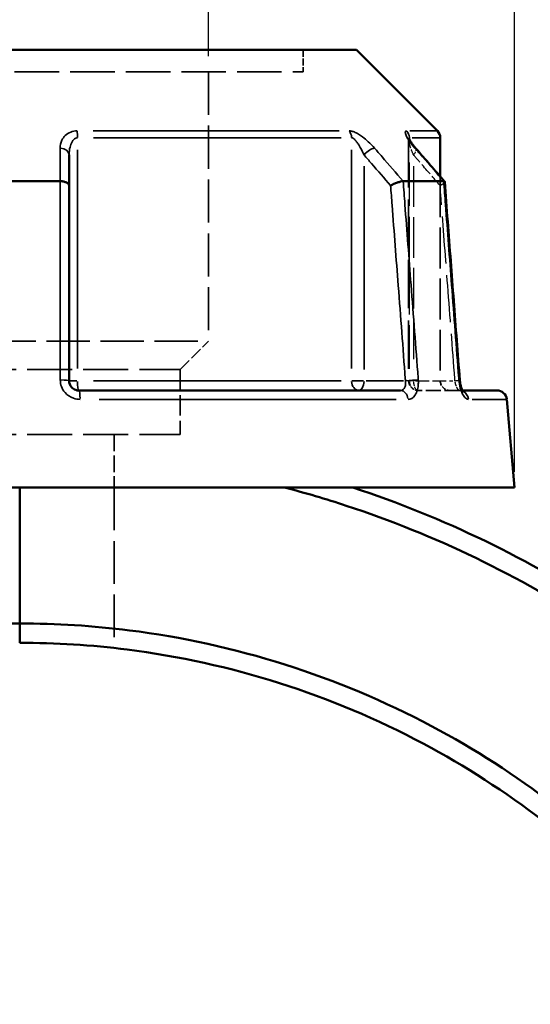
# Model space of a CAD drawing. Header units: millimetres. Extents: x 0 to 898, y 0 to 874.
# Tile 6 of 16: x 415 to 467, y 373 to 475. Entities that reach past the tile are written whole.
import ezdxf

# ---------------------------------------------------------------- set-up
doc = ezdxf.new("R2010")
doc.units = ezdxf.units.MM
doc.linetypes.add('DASHED', pattern=[0.2067, 0.1654, -0.0413])
for name, color, linetype, lineweight in [('Dimension (ANSI)', 7, 'Continuous', 25), ('Hidden (ANSI)', 7, 'DASHED', 35), ('Hidden Narrow (ANSI)', 7, 'DASHED', 25), ('Visible (ANSI)', 7, 'Continuous', 50), ('Visible Narrow (ANSI)', 7, 'Continuous', 35)]:
    doc.layers.add(name, color=color, linetype=linetype, lineweight=lineweight)
doc.styles.add('Note Text (ANSI)', font='tahoma.ttf')
doc.dimstyles.new('Default - mm (ANSI)', dxfattribs={"dimtxt": 3.048, "dimasz": 2.5, "dimexe": 3.175, "dimexo": 1.6002, "dimgap": 0.8, "dimtad": 0, "dimtoh": 1, "dimrnd": 1e-08, "dimzin": 4, "dimdsep": 46, "dimtxsty": 'Note Text (ANSI)', "dimcen": 0.09, "dimdle": 10, "dimclrd": 256, "dimclre": 256, "dimclrt": 256, "dimadec": 1, "dimazin": 1, "dimtfac": 1, "dimtofl": 0, "dimtmove": 0, "dimatfit": 3, "dimfxl": 1, "dimtolj": 1, "dimtzin": 4, "dimlwd": -1, "dimlwe": -1, "dimarcsym": 0})

# ---------------------------------------------------------------- blocks, each defined once
blk = doc.blocks.new('*D6')
at = {"layer": 'Defpoints', "color": 0, "transparency": 16777216}
for p in [(395.11, 511.04), (395.11, 469.32), (434.06, 469.32)]:
    blk.add_point(p, dxfattribs=at)
at = {"layer": 'Dimension (ANSI)', "transparency": 16777216}
for p, q in [((395.11, 470.93), (395.11, 514.22)), ((434.06, 470.93), (434.06, 514.22)), ((397.61, 511.04), (405.83, 511.04)), ((431.56, 511.04), (417.44, 511.04))]:
    blk.add_line(p, q, dxfattribs=at)
for points in [[(397.61, 511.46), (397.61, 510.63), (395.11, 511.04)], [(431.56, 511.46), (431.56, 510.63), (434.06, 511.04)]]:
    blk.add_solid(points, dxfattribs=at)
at = {"layer": 'Dimension (ANSI)', "transparency": 16777216, "insert": (406.63, 512.64), "char_height": 3.048, "attachment_point": 1, "style": 'Note Text (ANSI)'}
blk.add_mtext('\\A1;38.95', dxfattribs=at)
blk = doc.blocks.new('*D9')
at = {"layer": 'Defpoints', "color": 0, "transparency": 16777216}
for p in [(276.95, 471.58), (379.87, 471.58), (414.91, 207.58)]:
    blk.add_point(p, dxfattribs=at)
at = {"layer": 'Dimension (ANSI)', "transparency": 16777216}
for p, q in [((378.27, 471.58), (273.78, 471.58)), ((276.95, 469.08), (276.95, 342.04)), ((276.95, 210.08), (276.95, 328.13)), ((413.31, 207.58), (273.78, 207.58))]:
    blk.add_line(p, q, dxfattribs=at)
for points in [[(276.54, 469.08), (277.37, 469.08), (276.95, 471.58)], [(276.54, 210.08), (277.37, 210.08), (276.95, 207.58)]]:
    blk.add_solid(points, dxfattribs=at)
at = {"layer": 'Dimension (ANSI)', "transparency": 16777216, "insert": (275.37, 328.93), "char_height": 3.048, "attachment_point": 1, "rotation": 90, "style": 'Note Text (ANSI)'}
blk.add_mtext('\\A1;264.00', dxfattribs=at)
blk = doc.blocks.new('*D10')
at = {"layer": 'Defpoints', "color": 0, "transparency": 16777216}
for p in [(363.58, 520.48), (363.58, 426.48), (465.58, 426.48)]:
    blk.add_point(p, dxfattribs=at)
at = {"layer": 'Dimension (ANSI)', "transparency": 16777216}
for p, q in [((363.58, 428.08), (363.58, 523.65)), ((465.58, 428.08), (465.58, 523.65)), ((366.08, 520.48), (405.87, 520.48)), ((463.08, 520.48), (423.3, 520.48))]:
    blk.add_line(p, q, dxfattribs=at)
for points in [[(366.08, 520.9), (366.08, 520.06), (363.58, 520.48)], [(463.08, 520.9), (463.08, 520.06), (465.58, 520.48)]]:
    blk.add_solid(points, dxfattribs=at)
at = {"layer": 'Dimension (ANSI)', "transparency": 16777216, "insert": (406.67, 522.77), "char_height": 3.048, "attachment_point": 1, "style": 'Note Text (ANSI)'}
blk.add_mtext('\\A1;{\\fAIGDT|b0|i0;\\H3.0480;\\ln}\\fTahoma|b0|i0;\\H3.0480;102.00', dxfattribs=at)

msp = doc.modelspace()

# ---------------------------------------------------------------- linework, layer by layer
at = {"layer": 'Hidden (ANSI)', "ltscale": 4.294991}
msp.add_line((443.796, 471.58), (443.796, 469.325), dxfattribs=at)
at = {"layer": 'Hidden (ANSI)', "ltscale": 27.751116}
msp.add_line((385.368, 469.325), (443.796, 469.325), dxfattribs=at)
at = {"layer": 'Hidden (ANSI)', "ltscale": 26.855347}
msp.add_line((434.058, 469.325), (434.058, 441.57), dxfattribs=at)
at = {"layer": 'Hidden (ANSI)', "ltscale": 30.104309}
msp.add_line((454.676, 462.37), (454.676, 437.48), dxfattribs=at)
at = {"layer": 'Hidden (ANSI)', "ltscale": 25.463209}
msp.add_line((457.932, 458.533), (457.932, 437.48), dxfattribs=at)
at = {"layer": 'Hidden (ANSI)', "ltscale": 26.910172}
msp.add_line((395.106, 441.57), (434.058, 441.57), dxfattribs=at)
at = {"layer": 'Hidden (ANSI)', "ltscale": 7.869123}
msp.add_line((431.137, 438.649), (434.058, 441.57), dxfattribs=at)
at = {"layer": 'Hidden (ANSI)', "ltscale": 27.956678}
for p, q in [((398.028, 438.649), (431.137, 438.649)), ((398.028, 431.93), (431.137, 431.93))]:
    msp.add_line(p, q, dxfattribs=at)
at = {"layer": 'Hidden (ANSI)', "ltscale": 12.796795}
msp.add_line((431.137, 438.649), (431.137, 431.93), dxfattribs=at)
at = {"layer": 'Hidden (ANSI)', "ltscale": 9.334328}
msp.add_line((459.92, 436.48), (455.676, 436.48), dxfattribs=at)
at = {"layer": 'Hidden (ANSI)', "ltscale": 1.47006}
msp.add_line((459.92, 436.48), (460.214, 436.48), dxfattribs=at)
at = {"layer": 'Hidden (ANSI)', "ltscale": 10.380496}
msp.add_line((424.32, 431.93), (424.32, 426.48), dxfattribs=at)
at = {"layer": 'Hidden (ANSI)', "ltscale": 26.668903}
msp.add_line((424.32, 426.48), (424.32, 409.943), dxfattribs=at)
at = {"layer": 'Hidden (ANSI)', "ltscale": 2.991791}
for centre in [(455.676, 437.48), (458.932, 437.48)]:
    msp.add_arc(centre, 1, 180, 270, dxfattribs=at)
at = {"layer": 'Hidden (ANSI)', "ltscale": 9.157229}
msp.add_ellipse((-9615.11, -11074.029), major_axis=(-356.038, -16276.55), ratio=0.871285, start_param=2.3770506, end_param=2.3773459, dxfattribs=at)
at = {"layer": 'Hidden (ANSI)', "ltscale": 4.578617}
msp.add_open_spline([(454.676, 462.37), (454.676, 462.413), (454.672, 462.443), (454.665, 462.484), (454.662, 462.496), (454.659, 462.508), (454.66, 462.505), (454.667, 462.487), (454.675, 462.466), (454.708, 462.398), (454.737, 462.344), (454.823, 462.201), (454.885, 462.106), (455.029, 461.904), (455.111, 461.796), (455.272, 461.596), (455.349, 461.504), (455.43, 461.411)], degree=3, knots=[0.07909903, 0.07909903, 0.07909903, 0.07909903, 0.09474523, 0.09474523, 0.11073774, 0.11073774, 0.12984163, 0.12984163, 0.15596521, 0.15596521, 0.19532048, 0.19532048, 0.24858388, 0.24858388, 0.30184727, 0.30184727, 0.345416, 0.345416, 0.345416, 0.345416], dxfattribs=at)
at = {"layer": 'Hidden (ANSI)', "ltscale": 0.735502}
msp.add_open_spline([(454.66, 462.505), (454.66, 462.505), (454.662, 462.498), (454.669, 462.465), (454.673, 462.44), (454.675, 462.392), (454.676, 462.382), (454.676, 462.37)], degree=3, knots=[0.227116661, 0.227116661, 0.227116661, 0.227116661, 0.245441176, 0.245441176, 0.262134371, 0.262134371, 0.26631814, 0.26631814, 0.26631814, 0.26631814], dxfattribs=at)
at = {"layer": 'Hidden (ANSI)', "ltscale": 2.089209}
msp.add_open_spline([(457.918, 457.6), (457.919, 457.601), (457.921, 457.602), (458.024, 457.658), (458.115, 457.713), (458.261, 457.816), (458.317, 457.864), (458.379, 457.939), (458.393, 457.968), (458.391, 457.991)], degree=3, knots=[-0.15375675, -0.15375675, -0.15375675, -0.15375675, -0.15328162, -0.15328162, -0.11411167, -0.11411167, -0.07545274, -0.07545274, -0.04398242, -0.04398242, -0.04398242, -0.04398242], dxfattribs=at)
at = {"layer": 'Hidden (ANSI)', "ltscale": 2.63652}
msp.add_open_spline([(460.214, 436.48), (460.234, 436.443), (460.251, 436.414), (460.282, 436.368), (460.294, 436.355), (460.293, 436.356), (460.284, 436.366), (460.237, 436.398), (460.199, 436.421), (460.085, 436.463), (460.006, 436.48), (459.92, 436.48)], degree=3, knots=[0.16436308, 0.16436308, 0.16436308, 0.16436308, 0.19343627, 0.19343627, 0.22772718, 0.22772718, 0.25682997, 0.25682997, 0.28516168, 0.28516168, 0.31481104, 0.31481104, 0.31481104, 0.31481104], dxfattribs=at)
at = {"layer": 'Hidden (ANSI)', "ltscale": 1.700917}
msp.add_open_spline([(459.92, 436.48), (460.024, 436.48), (460.115, 436.455), (460.229, 436.406), (460.261, 436.383), (460.289, 436.36), (460.293, 436.356), (460.293, 436.356)], degree=3, knots=[0, 0, 0, 0, 0.035487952, 0.035487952, 0.066590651, 0.066590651, 0.08751627, 0.08751627, 0.08751627, 0.08751627], dxfattribs=at)
at = {"layer": 'Hidden Narrow (ANSI)', "ltscale": 27.044765}
msp.add_line((454.749, 438.722), (454.749, 461.083), dxfattribs=at)
at = {"layer": 'Hidden Narrow (ANSI)', "ltscale": 25.334932}
msp.add_line((455.176, 459.591), (455.176, 438.644), dxfattribs=at)
at = {"layer": 'Hidden Narrow (ANSI)', "ltscale": 1.795034}
msp.add_line((455.131, 437.48), (454.677, 437.48), dxfattribs=at)
at = {"layer": 'Hidden Narrow (ANSI)', "ltscale": 8.457208}
msp.add_line((455.389, 437.48), (459.235, 437.48), dxfattribs=at)
at = {"layer": 'Hidden Narrow (ANSI)', "ltscale": 2.029475}
msp.add_ellipse((454.676, 460.754), major_axis=(0.755, 0.656), ratio=0.3543192, start_param=5.1584238, end_param=6.2239873, dxfattribs=at)
at = {"layer": 'Hidden Narrow (ANSI)', "ltscale": 2.692601}
for ratio in [0.9265657, 0.5]:
    msp.add_ellipse((455.676, 437.48), major_axis=(0, -1), ratio=ratio, start_param=4.7909288, end_param=6.2046455, dxfattribs=at)
at = {"layer": 'Hidden Narrow (ANSI)', "ltscale": 1.797881}
msp.add_ellipse((458.948, 437.48), major_axis=(0.997, 0.076), ratio=0.0437298, start_param=5.2867698, end_param=6.2307424, dxfattribs=at)
at = {"layer": 'Hidden Narrow (ANSI)', "ltscale": 0.633677}
msp.add_ellipse((459.92, 435.48), major_axis=(0, 1), ratio=0.9213266, start_param=5.9319551, end_param=6.2646995, dxfattribs=at)
at = {"layer": 'Hidden Narrow (ANSI)', "ltscale": 3.592147}
msp.add_open_spline([(455.176, 460.754), (455.056, 461.03), (454.948, 461.304), (454.742, 461.917), (454.66, 462.251), (454.679, 462.431), (454.681, 462.441), (454.683, 462.45)], degree=3, knots=[0, 0, 0, 0, 0.11734182, 0.11734182, 0.28109054, 0.28109054, 0.2916805, 0.2916805, 0.2916805, 0.2916805], dxfattribs=at)
at = {"layer": 'Hidden Narrow (ANSI)', "ltscale": 7.661844}
msp.add_open_spline([(457.918, 457.6), (457.263, 458.354), (456.607, 459.108), (455.952, 459.861), (455.693, 460.159), (455.434, 460.457), (455.176, 460.754)], degree=3, knots=[2.54165195, 2.54165195, 2.54165195, 2.54165195, 2.86208813, 2.86208813, 2.86208813, 2.988614, 2.988614, 2.988614, 2.988614], dxfattribs=at)
at = {"layer": 'Hidden Narrow (ANSI)', "ltscale": 29.314478}
msp.add_open_spline([(459.448, 437.48), (459.443, 437.543), (459.439, 437.605), (459.19, 440.873), (458.947, 444.078), (458.703, 447.282), (458.493, 450.044), (458.283, 452.805), (458.021, 456.244), (457.97, 456.922), (457.918, 457.6)], degree=3, knots=[1.2046153, 1.2046153, 1.2046153, 1.2046153, 1.2234938, 1.2234938, 2.1886435, 2.1886435, 2.1886435, 3.0202445, 3.0202445, 3.2243829, 3.2243829, 3.2243829, 3.2243829], dxfattribs=at)
at = {"layer": 'Hidden Narrow (ANSI)', "ltscale": 2.712193}
msp.add_open_spline([(459.92, 436.48), (459.897, 436.48), (459.872, 436.49), (459.803, 436.54), (459.757, 436.596), (459.651, 436.772), (459.593, 436.906), (459.504, 437.191), (459.47, 437.335), (459.448, 437.48)], degree=3, knots=[0, 0, 0, 0, 0.04867645, 0.04867645, 0.12655878, 0.12655878, 0.2278058, 0.2278058, 0.31481397, 0.31481397, 0.31481397, 0.31481397], dxfattribs=at)
at = {"layer": 'Visible (ANSI)'}
for p, q in [((379.874, 471.58), (449.29, 471.58)), ((449.29, 471.58), (457.639, 463.231)), ((457.932, 462.524), (457.932, 458.533)), ((419.682, 457.6), (419.682, 460.754)), ((410.421, 458.05), (418.743, 458.05)), ((419.682, 437.48), (419.682, 457.6)), ((454.121, 458.05), (458.282, 458.05)), ((420.682, 436.48), (453.82, 436.48)), ((460.214, 436.48), (463.791, 436.48)), ((464.787, 435.567), (465.582, 426.48)), ((363.582, 426.48), (465.582, 426.48)), ((414.582, 426.48), (414.582, 412.47)), ((414.582, 412.47), (414.582, 426.48)), ((414.582, 410.48), (414.582, 412.47)), ((414.582, 412.47), (414.582, 410.48))]:
    msp.add_line(p, q, dxfattribs=at)
for centre, start, end in [((456.932, 462.524), 0, 45), ((463.791, 435.48), 5, 90)]:
    msp.add_arc(centre, 1, start, end, dxfattribs=at)
msp.add_ellipse((-9467.356, -10904.13), major_axis=(352.597, 16036.765), ratio=0.871311, start_param=5.518739, end_param=5.5190387, dxfattribs=at)
for points, knots in [([(455.43, 461.411), (455.331, 461.524), (455.238, 461.637), (455.066, 461.855), (454.988, 461.961), (454.851, 462.158), (454.792, 462.25), (454.726, 462.365), (454.707, 462.4), (454.682, 462.451), (454.674, 462.47), (454.664, 462.493), (454.661, 462.5), (454.66, 462.504), (454.66, 462.505), (454.66, 462.505)], [0, 0, 0, 0, 0.05326363, 0.05326363, 0.10652726, 0.10652726, 0.15979088, 0.15979088, 0.1864227, 0.1864227, 0.20693939, 0.20693939, 0.22202176, 0.22202176, 0.22711666, 0.22711666, 0.22711666, 0.22711666]), ([(419.682, 457.6), (419.682, 457.601), (419.682, 457.602), (419.682, 457.658), (419.659, 457.713), (419.569, 457.816), (419.503, 457.864), (419.335, 457.946), (419.234, 457.981), (419.01, 458.03), (418.891, 458.045), (418.769, 458.049)], [-0.15375675, -0.15375675, -0.15375675, -0.15375675, -0.15328149, -0.15328149, -0.11411161, -0.11411161, -0.07545249, -0.07545249, -0.0369571, -0.0369571, 0, 0, 0, 0]), ([(454.107, 458.049), (454.037, 458.045), (453.95, 458.03), (453.747, 457.981), (453.633, 457.946), (453.396, 457.864), (453.275, 457.816), (453.039, 457.713), (452.925, 457.658), (452.821, 457.602), (452.819, 457.601), (452.818, 457.6)], [-0.15363953, -0.15363953, -0.15363953, -0.15363953, -0.11659607, -0.11659607, -0.07801063, -0.07801063, -0.03926141, -0.03926141, 0, 0, 0.00047626, 0.00047626, 0.00047626, 0.00047626]), ([(458.391, 457.991), (458.391, 457.996), (458.39, 458.001), (458.378, 458.03), (458.346, 458.045), (458.293, 458.049)], [-0.043982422, -0.043982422, -0.043982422, -0.043982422, -0.036957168, -0.036957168, 0, 0, 0, 0]), ([(459.945, 437.556), (459.842, 438.918), (459.738, 440.28), (459.531, 443.005), (459.427, 444.368), (459.22, 447.092), (459.117, 448.455), (458.909, 451.179), (458.806, 452.542), (458.599, 455.266), (458.495, 456.629), (458.391, 457.991)], [1.2046153, 1.2046153, 1.2046153, 1.2046153, 1.6148943, 1.6148943, 2.0251732, 2.0251732, 2.4354521, 2.4354521, 2.845731, 2.845731, 3.2560099, 3.2560099, 3.2560099, 3.2560099]), ([(420.682, 436.48), (420.572, 436.48), (420.462, 436.498), (420.19, 436.592), (420.038, 436.695), (419.769, 437.009), (419.682, 437.244), (419.682, 437.48)], [0, 0, 0, 0, 0.06653404, 0.06653404, 0.1729885, 0.1729885, 0.31481287, 0.31481287, 0.31481287, 0.31481287]), ([(459.945, 437.556), (459.956, 437.418), (459.974, 437.28), (460.023, 437.021), (460.054, 436.899), (460.12, 436.691), (460.155, 436.602), (460.197, 436.513), (460.206, 436.496), (460.214, 436.48)], [0, 0, 0, 0, 0.05246869, 0.05246869, 0.10385719, 0.10385719, 0.15173749, 0.15173749, 0.16436308, 0.16436308, 0.16436308, 0.16436308]), ([(460.293, 436.356), (460.293, 436.356), (460.293, 436.356), (460.288, 436.362), (460.276, 436.376), (460.243, 436.427), (460.22, 436.467), (460.168, 436.575), (460.138, 436.646), (460.077, 436.821), (460.047, 436.927), (459.994, 437.162), (459.972, 437.292), (459.953, 437.468), (459.949, 437.512), (459.945, 437.556)], [0.08751627, 0.08751627, 0.08751627, 0.08751627, 0.09464308, 0.09464308, 0.12462258, 0.12462258, 0.15950627, 0.15950627, 0.20062077, 0.20062077, 0.24742921, 0.24742921, 0.29808648, 0.29808648, 0.31481397, 0.31481397, 0.31481397, 0.31481397]), ([(431.611, 213.306), (444.38, 215.307), (456.791, 219.581), (478.454, 231.641), (487.879, 239.104), (504.416, 257.245), (511.321, 268.105), (520.417, 290.025), (523.102, 300.872), (524.118, 311.878), (524.625, 317.381), (524.717, 322.923), (524.068, 333.959), (523.326, 339.454), (521.026, 350.271), (519.467, 355.593), (515.566, 365.944), (513.225, 370.973), (508.217, 379.899), (505.653, 383.852), (500.04, 391.4), (496.99, 394.994), (488.169, 404.132), (481.984, 409.278), (471.229, 416.4), (466.962, 418.833), (458.14, 423.107), (453.586, 424.949), (448.93, 426.48)], [0.1557141, 0.1557141, 0.1557141, 0.1557141, 0.5088597, 0.5088597, 0.8329778, 0.8329778, 1.1791536, 1.1791536, 1.4806404, 1.4806404, 1.4806404, 1.6313839, 1.6313839, 1.7821273, 1.7821273, 1.9328707, 1.9328707, 2.0836142, 2.0836142, 2.2117461, 2.2117461, 2.339878, 2.339878, 2.5577023, 2.5577023, 2.6911519, 2.6911519, 2.8246015, 2.8246015, 2.8246015, 2.8246015]), ([(441.891, 426.48), (444.027, 425.922), (446.146, 425.298), (448.244, 424.61), (452.809, 423.112), (457.273, 421.31), (465.923, 417.127), (470.108, 414.746), (480.659, 407.775), (486.728, 402.737), (495.39, 393.787), (498.386, 390.267), (503.903, 382.872), (506.424, 378.997), (511.351, 370.248), (513.656, 365.317), (517.501, 355.166), (519.041, 349.945), (521.318, 339.331), (522.056, 333.938), (522.713, 323.103), (522.632, 317.66), (522.144, 312.254), (521.166, 301.443), (518.547, 290.782), (509.646, 269.228), (502.876, 258.542), (486.643, 240.686), (477.384, 233.337), (456.181, 221.509), (444.084, 217.315), (431.632, 215.324)], [-2.8859344, -2.8859344, -2.8859344, -2.8859344, -2.8246015, -2.8246015, -2.8246015, -2.6911519, -2.6911519, -2.5577023, -2.5577023, -2.339878, -2.339878, -2.2117461, -2.2117461, -2.0836142, -2.0836142, -1.9328707, -1.9328707, -1.7821273, -1.7821273, -1.6313839, -1.6313839, -1.4806404, -1.4806404, -1.4806404, -1.1791536, -1.1791536, -0.8329778, -0.8329778, -0.5088597, -0.5088597, -0.1585481, -0.1585481, -0.1585481, -0.1585481]), ([(414.582, 412.47), (408.289, 412.47), (401.996, 411.811), (388.736, 409.004), (381.816, 406.642), (371.713, 401.772), (368.263, 399.82), (361.647, 395.482), (358.481, 393.096), (349.63, 385.465), (344.426, 379.663), (337.463, 369.551), (335.167, 365.611), (331.193, 357.431), (329.514, 353.191), (326.814, 344.508), (325.791, 340.064), (324.426, 331.073), (324.082, 326.527), (324.082, 321.98), (324.082, 312.886), (325.464, 303.794), (331.419, 284.644), (336.595, 274.779), (349.544, 258.263), (357.052, 251.412), (374.673, 240.029), (384.961, 235.776), (401.882, 232.161), (408.232, 231.49), (414.582, 231.49)], [-3.1415927, -3.1415927, -3.1415927, -3.1415927, -2.9329923, -2.9329923, -2.6923512, -2.6923512, -2.5612274, -2.5612274, -2.4301035, -2.4301035, -2.1738189, -2.1738189, -2.0230633, -2.0230633, -1.8723076, -1.8723076, -1.721552, -1.721552, -1.5707963, -1.5707963, -1.5707963, -1.269285, -1.269285, -0.9058855, -0.9058855, -0.5735244, -0.5735244, -0.2104855, -0.2104855, 0, 0, 0, 0]), ([(431.632, 233.11), (433.291, 233.429), (434.942, 233.793), (440.814, 235.265), (444.971, 236.632), (453.045, 239.953), (456.961, 241.905), (467.524, 248.163), (473.799, 253.094), (484.728, 264.283), (489.415, 270.507), (495.486, 281.175), (497.437, 285.295), (500.696, 293.782), (502.006, 298.149), (503.954, 307.029), (504.593, 311.542), (505.186, 320.614), (505.14, 325.172), (504.752, 329.701), (503.976, 338.759), (501.825, 347.699), (494.26, 366.268), (488.262, 375.656), (473.955, 391.006), (465.892, 397.191), (447.369, 407.031), (436.758, 410.392), (422.142, 412.233), (418.362, 412.47), (414.582, 412.47)], [-2.9520828, -2.9520828, -2.9520828, -2.9520828, -2.8960876, -2.8960876, -2.7514101, -2.7514101, -2.6067325, -2.6067325, -2.3444335, -2.3444335, -2.0882164, -2.0882164, -1.9375005, -1.9375005, -1.7867846, -1.7867846, -1.6360687, -1.6360687, -1.4853528, -1.4853528, -1.4853528, -1.183921, -1.183921, -0.820549, -0.820549, -0.4882732, -0.4882732, -0.1252877, -0.1252877, 0, 0, 0, 0]), ([(414.582, 410.48), (418.287, 410.48), (421.991, 410.247), (436.314, 408.439), (446.711, 405.137), (464.85, 395.477), (472.74, 389.406), (486.729, 374.348), (492.584, 365.143), (499.952, 346.95), (502.037, 338.197), (502.776, 329.334), (503.146, 324.902), (503.181, 320.444), (502.581, 311.573), (501.946, 307.161), (500.022, 298.484), (498.733, 294.219), (495.53, 285.931), (493.616, 281.909), (487.664, 271.499), (483.074, 265.429), (472.385, 254.521), (466.253, 249.716), (455.937, 243.621), (452.114, 241.719), (444.233, 238.486), (440.176, 237.155), (434.572, 235.754), (433.089, 235.423), (431.599, 235.131)], [0, 0, 0, 0, 0.1252877, 0.1252877, 0.4882732, 0.4882732, 0.820549, 0.820549, 1.183921, 1.183921, 1.4853528, 1.4853528, 1.4853528, 1.6360687, 1.6360687, 1.7867846, 1.7867846, 1.9375005, 1.9375005, 2.0882164, 2.0882164, 2.3444335, 2.3444335, 2.6067325, 2.6067325, 2.7514101, 2.7514101, 2.8960876, 2.8960876, 2.9476687, 2.9476687, 2.9476687, 2.9476687])]:
    msp.add_open_spline(points, degree=3, knots=knots, dxfattribs=at)
for points in [[(418.743, 458.05), (418.752, 458.05), (418.76, 458.05), (418.769, 458.049)], [(454.107, 458.049), (454.112, 458.05), (454.117, 458.05), (454.121, 458.05)], [(458.282, 458.05), (458.286, 458.05), (458.29, 458.05), (458.293, 458.049)]]:
    msp.add_open_spline(points, degree=3, dxfattribs=at)
at = {"layer": 'Visible Narrow (ANSI)'}
for p, q in [((422.144, 463.231), (447.51, 463.231)), ((454.782, 463.231), (457.631, 463.231)), ((447.734, 462.524), (422.196, 462.524)), ((454.749, 462.335), (454.749, 462.514)), ((457.924, 462.524), (455.056, 462.524)), ((420.545, 438.732), (420.545, 461.271)), ((448.787, 461.271), (448.787, 438.732)), ((450.076, 438.644), (450.076, 459.591)), ((420.474, 437.48), (419.685, 437.48)), ((422.196, 437.48), (447.734, 437.48)), ((450.012, 437.48), (448.833, 437.48)), ((454.135, 437.48), (450.289, 437.48)), ((453.373, 435.567), (422.79, 435.567)), ((464.777, 435.567), (461.218, 435.567))]:
    msp.add_line(p, q, dxfattribs=at)
for centre, major_axis, ratio, start_param, end_param in [((420.407, 462.524), (0, -1), 0.1375423, 1.6100662, 2.3169246), ((447.998, 462.524), (0, 1), 0.7890235, 4.7516589, 5.4585172), ((453.822, 462.524), (0, -1), 0.9265657, 1.6100662, 2.3169246), ((418.682, 460.754), (1, 0), 0.7086384, 0.0752519, 1.4297859), ((450.576, 460.754), (-0.755, -0.656), 0.3543192, 3.66944, 5.023974), ((454.676, 460.754), (0.755, 0.656), 0.3543192, 0.0160539, 0.3050244), ((418.682, 437.48), (1, 0), 0.0874597, 0.0743701, 1.413032), ((420.682, 437.48), (0, -1), 0.1375423, 4.7909288, 6.2046455), ((449.576, 437.48), (0, -1), 0.7890235, 4.7909288, 6.2046455), ((449.576, 437.48), (0, -1), 0.5, 0.0785398, 1.4922565), ((454.848, 437.48), (0.997, 0.076), 0.0437298, 0.6797022, 2.0183641), ((458.948, 437.48), (0.997, 0.076), 0.0437298, 0.0219272, 0.4166165), ((420.682, 435.48), (0, 1), 0.1239616, 4.8738319, 6.2090088), ((453.82, 435.48), (0, 1), 0.797365, 4.8738319, 6.2090088), ((459.92, 435.48), (0, 1), 0.9213266, 4.8553461, 5.8577786)]:
    msp.add_ellipse(centre, major_axis=major_axis, ratio=ratio, start_param=start_param, end_param=end_param, dxfattribs=at)
for points, knots in [([(420.505, 463.231), (420.272, 463.231), (420.047, 463.187), (419.398, 462.938), (419.1, 462.614), (418.806, 462.011), (418.748, 461.737), (418.748, 461.461)], [-0.34541645, -0.34541645, -0.34541645, -0.34541645, -0.27620858, -0.27620858, -0.11734182, -0.11734182, 0, 0, 0, 0]), ([(451.152, 461.461), (450.96, 461.682), (450.747, 461.902), (450.33, 462.285), (450.132, 462.451), (449.787, 462.706), (449.645, 462.801), (449.349, 462.979), (449.194, 463.059), (448.934, 463.162), (448.828, 463.195), (448.668, 463.225), (448.609, 463.231), (448.555, 463.231)], [-0.34541603, -0.34541603, -0.34541603, -0.34541603, -0.25141662, -0.25141662, -0.17445287, -0.17445287, -0.12288915, -0.12288915, -0.06721438, -0.06721438, -0.02585168, -0.02585168, 0, 0, 0, 0]), ([(454.478, 463.231), (454.396, 463.231), (454.347, 463.193), (454.292, 462.959), (454.454, 462.624), (454.864, 462.011), (455.078, 461.737), (455.318, 461.461)], [-0.34541684, -0.34541684, -0.34541684, -0.34541684, -0.28109054, -0.28109054, -0.11734182, -0.11734182, 0, 0, 0, 0]), ([(419.682, 460.754), (419.682, 461.03), (419.711, 461.304), (419.855, 461.907), (420.001, 462.231), (420.32, 462.48), (420.431, 462.524), (420.545, 462.524)], [0, 0, 0, 0, 0.11734182, 0.11734182, 0.27620858, 0.27620858, 0.34541645, 0.34541645, 0.34541645, 0.34541645]), ([(448.787, 462.524), (448.813, 462.524), (448.842, 462.518), (448.921, 462.488), (448.973, 462.455), (449.102, 462.351), (449.178, 462.272), (449.325, 462.094), (449.396, 461.999), (449.567, 461.744), (449.666, 461.578), (449.873, 461.195), (449.979, 460.975), (450.076, 460.754)], [0, 0, 0, 0, 0.02585168, 0.02585168, 0.06721438, 0.06721438, 0.12288915, 0.12288915, 0.17445287, 0.17445287, 0.25141662, 0.25141662, 0.34541603, 0.34541603, 0.34541603, 0.34541603]), ([(418.748, 461.461), (418.748, 461.164), (418.747, 460.866), (418.747, 460.569), (418.746, 459.729), (418.744, 458.89), (418.743, 458.05)], [-0.97913562, -0.97913562, -0.97913562, -0.97913562, -0.85261195, -0.85261195, -0.85261195, -0.49570802, -0.49570802, -0.49570802, -0.49570802]), ([(450.076, 460.754), (450.334, 460.457), (450.593, 460.159), (450.852, 459.861), (451.508, 459.108), (452.163, 458.354), (452.818, 457.6)], [1.67738447, 1.67738447, 1.67738447, 1.67738447, 1.80393808, 1.80393808, 1.80393808, 2.12434652, 2.12434652, 2.12434652, 2.12434652]), ([(454.121, 458.05), (453.391, 458.889), (452.66, 459.729), (451.93, 460.568), (451.671, 460.866), (451.412, 461.164), (451.152, 461.461)], [-2.16081207, -2.16081207, -2.16081207, -2.16081207, -1.80393808, -1.80393808, -1.80393808, -1.67738447, -1.67738447, -1.67738447, -1.67738447]), ([(455.318, 461.461), (455.577, 461.164), (455.835, 460.866), (456.094, 460.569), (456.824, 459.729), (457.553, 458.89), (458.282, 458.05)], [-2.988614, -2.988614, -2.988614, -2.988614, -2.86208813, -2.86208813, -2.86208813, -2.50518641, -2.50518641, -2.50518641, -2.50518641]), ([(418.769, 458.049), (418.769, 457.251), (418.769, 456.452), (418.768, 452.892), (418.768, 450.131), (418.767, 447.37), (418.767, 444.165), (418.766, 440.96), (418.766, 437.692), (418.766, 437.63), (418.766, 437.567)], [-3.260731, -3.260731, -3.260731, -3.260731, -3.0202445, -3.0202445, -2.1886435, -2.1886435, -2.1886435, -1.2234938, -1.2234938, -1.2046153, -1.2046153, -1.2046153, -1.2046153]), ([(452.818, 457.6), (452.87, 456.922), (452.921, 456.244), (453.183, 452.805), (453.393, 450.044), (453.603, 447.282), (453.847, 444.078), (454.09, 440.873), (454.339, 437.605), (454.343, 437.543), (454.348, 437.48)], [0.6274627, 0.6274627, 0.6274627, 0.6274627, 0.831601, 0.831601, 1.6632021, 1.6632021, 1.6632021, 2.6283517, 2.6283517, 2.6472303, 2.6472303, 2.6472303, 2.6472303]), ([(455.666, 437.567), (455.661, 437.63), (455.657, 437.692), (455.408, 440.96), (455.164, 444.165), (454.92, 447.37), (454.71, 450.131), (454.5, 452.892), (454.228, 456.452), (454.168, 457.251), (454.107, 458.049)], [-2.6472303, -2.6472303, -2.6472303, -2.6472303, -2.6283517, -2.6283517, -1.6632021, -1.6632021, -1.6632021, -0.831601, -0.831601, -0.5911146, -0.5911146, -0.5911146, -0.5911146]), ([(458.293, 458.049), (458.354, 457.251), (458.415, 456.452), (458.685, 452.892), (458.895, 450.131), (459.105, 447.37), (459.348, 444.165), (459.592, 440.96), (459.84, 437.692), (459.845, 437.63), (459.85, 437.567)], [-3.260731, -3.260731, -3.260731, -3.260731, -3.0202445, -3.0202445, -2.1886435, -2.1886435, -2.1886435, -1.2234938, -1.2234938, -1.2046153, -1.2046153, -1.2046153, -1.2046153]), ([(418.766, 437.567), (418.766, 437.096), (418.942, 436.626), (419.491, 435.997), (419.801, 435.791), (420.356, 435.604), (420.581, 435.567), (420.806, 435.567)], [-0.31481287, -0.31481287, -0.31481287, -0.31481287, -0.1729885, -0.1729885, -0.06653404, -0.06653404, 0, 0, 0, 0]), ([(454.348, 437.48), (454.358, 437.414), (454.364, 437.347), (454.368, 437.179), (454.359, 437.078), (454.312, 436.865), (454.266, 436.76), (454.108, 436.55), (453.972, 436.48), (453.82, 436.48)], [0, 0, 0, 0, 0.03986256, 0.03986256, 0.10364264, 0.10364264, 0.18655676, 0.18655676, 0.31481094, 0.31481094, 0.31481094, 0.31481094]), ([(454.614, 435.567), (454.877, 435.567), (455.125, 435.707), (455.431, 436.127), (455.526, 436.338), (455.636, 436.763), (455.665, 436.964), (455.679, 437.302), (455.676, 437.435), (455.666, 437.567)], [-0.31481094, -0.31481094, -0.31481094, -0.31481094, -0.18655676, -0.18655676, -0.10364264, -0.10364264, -0.03986256, -0.03986256, 0, 0, 0, 0]), ([(459.85, 437.567), (459.871, 437.278), (459.921, 436.989), (460.079, 436.42), (460.194, 436.151), (460.424, 435.799), (460.532, 435.687), (460.706, 435.587), (460.773, 435.567), (460.838, 435.567)], [-0.31481397, -0.31481397, -0.31481397, -0.31481397, -0.2278058, -0.2278058, -0.12655878, -0.12655878, -0.04867645, -0.04867645, 0, 0, 0, 0])]:
    msp.add_open_spline(points, degree=3, knots=knots, dxfattribs=at)
msp.add_open_spline([(454.683, 462.45), (454.693, 462.498), (454.715, 462.524), (454.749, 462.524)], degree=3, dxfattribs=at)

# ---------------------------------------------------------------- dimensions: what is measured, and where the dimension line sits
at = {"layer": 'Dimension (ANSI)'}
dim = msp.add_linear_dim(base=(363.582, 520.48), p1=(465.582, 426.48), p2=(363.582, 426.48), angle=180, text='{\\fAIGDT|b0|i0;\\H3.0480;\\ln}\\fTahoma|b0|i0;\\H3.0480;<>', dimstyle='Default - mm (ANSI)', override={"dimgap": 0.8, "dimtoh": 0, "dimdec": 2, "dimtol": 0, "dimlim": 0, "dimtp": 0, "dimtm": 0, "dimtdec": 2, "dimatfit": 1}, dxfattribs=at)
dim.commit()
dim.dimension.update_dxf_attribs({"geometry": '*D10', "text_midpoint": (414.582, 520.48), "dimtype": 160})
for base, p1, p2, angle, picture, middle in [((395.106, 511.043), (434.058, 469.325), (395.106, 469.325), 180, '*D6', (411.636, 511.043)), ((276.9542, 471.5799), (414.9126, 207.5848), (379.8744, 471.5799), 90, '*D9', (276.9542, 335.0845))]:
    dim = msp.add_linear_dim(base=base, p1=p1, p2=p2, angle=angle, dimstyle='Default - mm (ANSI)', override={"dimgap": 0.8, "dimtoh": 0, "dimdec": 2, "dimtol": 0, "dimlim": 0, "dimtp": 0, "dimtm": 0, "dimtdec": 2, "dimatfit": 1}, dxfattribs=at)
    dim.commit()
    dim.dimension.update_dxf_attribs({"geometry": picture, "text_midpoint": middle, "dimtype": 160})

doc.saveas('drawing.dxf')
